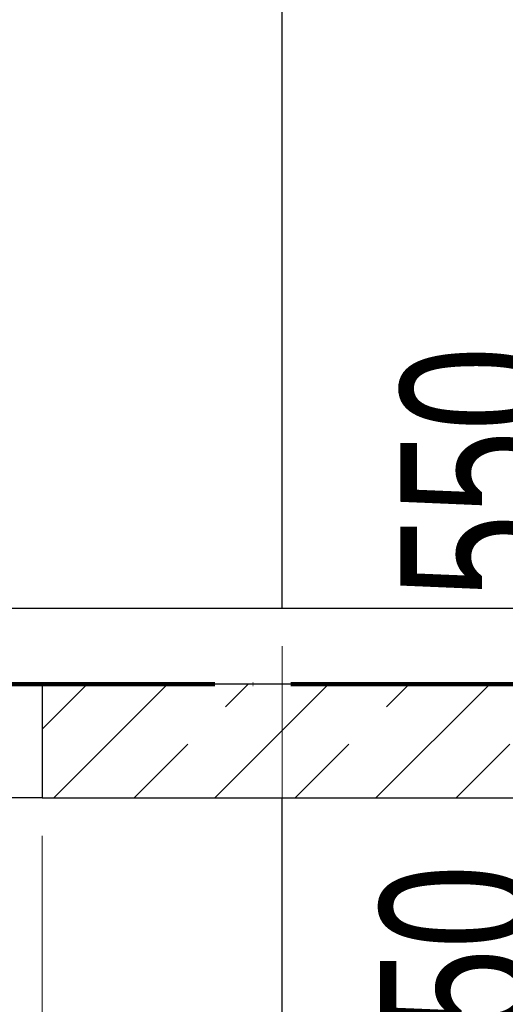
# Model space of a CAD drawing. Header units: millimetres. Extents: x 0 to 60000, y 0 to 29700.
# Tile 50 of 86: x 35005 to 35645, y 6853 to 8150. Entities that reach past the tile are written whole.
import ezdxf

# ---------------------------------------------------------------- set-up
doc = ezdxf.new("R2010")
doc.units = ezdxf.units.MM
for name, pattern in [('ALL_S16', [170, 100, -70]), ('STRICHPUNKT2_S11', [500, 400, -50, 0, -50]), ('STRICHPUNKT2_S5', [1100, 800, -100, 100, -100]), ('VERDECKT2_S2', [270, 200, -70])]:
    doc.linetypes.add(name, pattern=pattern)
for name, color, linetype, lineweight in [('Ogólne', 7, 'Continuous', 25), ('Osie', 30, 'STRICHPUNKT2_S5', 18), ('Standard', 7, 'Continuous', 25), ('Ściana nośna', 7, 'Continuous', 70)]:
    doc.layers.add(name, color=color, linetype=linetype, lineweight=lineweight)
doc.styles.add('ARIAL', font='ARIAL.TTF')

msp = doc.modelspace()

# ---------------------------------------------------------------- linework, layer by layer
at = {"layer": 'Ogólne', "color": 4, "linetype": 'Continuous', "lineweight": 13, "transparency": 33554687}
msp.add_line((35034.5, 5542.6), (35034.5, 7074.8), dxfattribs=at)
at = {"layer": 'Osie', "color": 1, "linetype": 'STRICHPUNKT2_S11', "lineweight": 140, "transparency": 33554687}
msp.add_line((3356, 7274.8), (44814, 7274.8), dxfattribs=at)
at = {"layer": 'Standard', "color": 3, "linetype": 'Continuous', "lineweight": 25, "transparency": 33554687}
for p, q in [((35351, 7374.8), (35351, 8724.8)), ((30393, 7374.8), (36026, 7374.8)), ((35034.5, 7124.8), (31384.5, 7124.8)), ((35351, 6024.8), (35351, 7124.8))]:
    msp.add_line(p, q, dxfattribs=at)
at = {"layer": 'Standard', "color": 3, "linetype": 'VERDECKT2_S2', "lineweight": 18, "transparency": 33554687}
msp.add_line((35351, 7124.8), (35351, 7374.8), dxfattribs=at)
at = {"layer": 'Ściana nośna', "color": 8, "linetype": 'ALL_S16', "lineweight": 35, "transparency": 33554687}
for p, q in [((35034.5, 7215.4), (35093.8, 7274.8)), ((35156, 7124.8), (35306, 7274.8)), ((35368.1, 7124.8), (35518.1, 7274.8)), ((35580.2, 7124.8), (35730.2, 7274.8))]:
    msp.add_line(p, q, dxfattribs=at)
at = {"layer": 'Ściana nośna', "color": 3, "linetype": 'Continuous', "lineweight": 25, "transparency": 33554687}
for p, q in [((35034.5, 7274.8), (35034.5, 7124.8)), ((36026, 7274.8), (35034.5, 7274.8)), ((35034.5, 7124.8), (36026, 7124.8))]:
    msp.add_line(p, q, dxfattribs=at)
at = {"layer": 'Ściana nośna', "color": 8, "linetype": 'Continuous', "lineweight": 35, "transparency": 33554687}
for p, q in [((35049.9, 7124.8), (35199.9, 7274.8)), ((35262, 7124.8), (35412, 7274.8)), ((35474.2, 7124.8), (35624.2, 7274.8))]:
    msp.add_line(p, q, dxfattribs=at)

# ---------------------------------------------------------------- texts
at = {"layer": 'Ogólne', "color": 3, "linetype": 'Continuous', "lineweight": 25, "transparency": 33554687, "char_height": 200, "attachment_point": 7, "rotation": 90, "style": 'ARIAL'}
for s, insert, width in [('\\W0.71;550', (35709.5, 7388.1), 403.894), ('\\W0.71;350', (35682.4, 6705.8), 403.902)]:
    msp.add_mtext(s, dxfattribs=dict(at, insert=insert, width=width))

doc.saveas('drawing.dxf')
